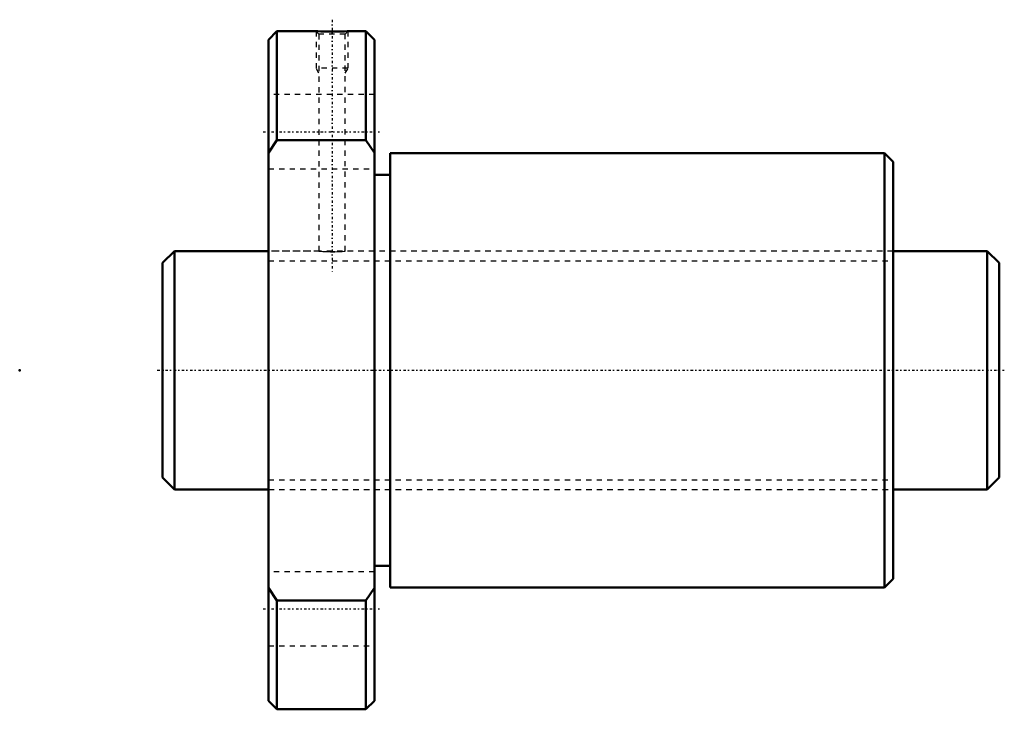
# Model space of a CAD drawing. Header units: millimetres. Extents: x -27 to 159, y -64 to 66.
import ezdxf

# ---------------------------------------------------------------- set-up
doc = ezdxf.new("R2010")
doc.units = ezdxf.units.MM
doc.linetypes.add('Center', pattern=[1.5, 0.45, -0.5, 0.05, -0.5])
doc.linetypes.add('Dashed', pattern=[2, 1, -1])
for name, color, linetype, lineweight in [('2d ConnectionPoints', 7, 'Continuous', 50), ('AM_0', 7, 'Continuous', 50), ('AM_5', 3, 'Continuous', 25), ('AM_7', 7, 'Center', 25), ('AM_9', 6, 'Dashed', 25)]:
    doc.layers.add(name, color=color, linetype=linetype, lineweight=lineweight)

# ---------------------------------------------------------------- blocks, each defined once
blk = doc.blocks.new('1_BTK_4512V_5_3ZZ_Nut_0_in_BTK4512V_5_3ZZ_158LC7T_000_0')
at = {"layer": 'AM_0'}
for p, q in [((21.6, 64), (20, 62.4)), ((29.04, 64), (21.6, 64)), ((21.6, 64), (21.6, 43.44)), ((38.4, 64), (35, 64)), ((40, 62.4), (38.4, 64)), ((38.4, 64), (38.4, 43.44)), ((20, 62.4), (20, -62.4)), ((40, 62.4), (40, -62.4)), ((21.6, 43.44), (20, 41.05)), ((38.4, 43.44), (21.6, 43.44)), ((40, 41.05), (38.4, 43.44)), ((136.36, 41), (43, 41)), ((43, 41), (43, -41)), ((138, 39.36), (136.36, 41)), ((136.36, 41), (136.36, -41)), ((138, 39.36), (138, -39.36)), ((43, 36.9), (40, 36.9)), ((40, -36.9), (43, -36.9)), ((136.36, -41), (138, -39.36)), ((20, -41.05), (21.6, -43.44)), ((38.4, -43.44), (40, -41.05)), ((43, -41), (136.36, -41)), ((21.6, -43.44), (38.4, -43.44)), ((21.6, -43.44), (21.6, -64)), ((38.4, -43.44), (38.4, -64)), ((20, -62.4), (21.6, -64)), ((38.4, -64), (40, -62.4)), ((21.6, -64), (38.4, -64))]:
    blk.add_line(p, q, dxfattribs=at)
blk.add_lwpolyline([(35, 64), (34.84, 63.99), (34.37, 63.97), (33.65, 63.95), (32.73, 63.94), (31.72, 63.93), (30.72, 63.94), (29.88, 63.97), (29.29, 63.99), (29.02, 64), (29, 64)], dxfattribs=at)
at = {"layer": 'AM_5', "linetype": 'Dashed'}
for p, q in [((29, 64), (29, 57)), ((35, 64), (35, 57)), ((35, 57), (29, 57)), ((29.54, 56.06), (29, 57)), ((34.46, 56.06), (35, 57))]:
    blk.add_line(p, q, dxfattribs=at)
at = {"layer": 'AM_7'}
for p, q in [((32, 66.17), (32, 18.32)), ((19, 45.03), (41, 45.03)), ((19, -45.03), (41, -45.03))]:
    blk.add_line(p, q, dxfattribs=at)
at = {"layer": 'AM_9'}
for p, q in [((29, 64), (29.54, 63.46)), ((29.54, 63.46), (29.54, 22.5)), ((34.46, 63.46), (29.54, 63.46)), ((29.9, 63.97), (30.66, 63.95)), ((34.46, 63.46), (35, 64)), ((34.46, 22.5), (34.46, 63.46)), ((40, 52.03), (20, 52.03)), ((20, 38.03), (40, 38.03)), ((20.05, 27), (20, 27)), ((20.05, 27), (20.05, -27)), ((138, 27), (137.95, 27)), ((137.95, 27), (137.95, -27)), ((29.57, 22.5), (20.05, 22.5)), ((32.55, 22.37), (32, 22.37)), ((137.95, 22.5), (34.46, 22.5)), ((20.05, -22.5), (137.95, -22.5)), ((20, -27), (20.05, -27)), ((137.95, -27), (138, -27)), ((40, -38.03), (20, -38.03)), ((20, -52.03), (40, -52.03))]:
    blk.add_line(p, q, dxfattribs=at)
blk.add_lwpolyline([(29.54, 22.5), (29.56, 22.5), (29.78, 22.47), (30.26, 22.43), (30.93, 22.39), (31.73, 22.37), (32.55, 22.37), (33.31, 22.4), (33.92, 22.45), (34.32, 22.49), (34.46, 22.5)], dxfattribs=at)
blk = doc.blocks.new('2_BTK_4512V_5_300_Shaft_0_in_BTK4512V_5_3ZZ_158LC7T_000_0')
at = {"layer": 'AM_0'}
for p, q in [((2.25, 22.5), (0, 20.25)), ((20, 22.5), (2.25, 22.5)), ((2.25, 22.5), (2.25, -22.5)), ((155.75, 22.5), (138, 22.5)), ((158, 20.25), (155.75, 22.5)), ((155.75, 22.5), (155.75, -22.5)), ((0, 20.25), (0, -20.25)), ((158, 20.25), (158, -20.25)), ((0, -20.25), (2.25, -22.5)), ((155.75, -22.5), (158, -20.25)), ((2.25, -22.5), (20, -22.5)), ((138, -22.5), (155.75, -22.5))]:
    blk.add_line(p, q, dxfattribs=at)
at = {"layer": 'AM_5', "linetype": 'Dashed'}
for p, q in [((20, 20.6595), (138, 20.6595)), ((20, -20.6595), (138, -20.6595))]:
    blk.add_line(p, q, dxfattribs=at)
at = {"layer": 'AM_7'}
blk.add_line((-1, 0), (159, 0), dxfattribs=at)
at = {"layer": 'AM_9'}
for p, q in [((138, 22.5), (20, 22.5)), ((20, -22.5), (138, -22.5))]:
    blk.add_line(p, q, dxfattribs=at)

msp = doc.modelspace()

# ---------------------------------------------------------------- linework, layer by layer
at = {"layer": '2d ConnectionPoints'}
for p in [(-27, 0), (0, 0), (158, 0)]:
    msp.add_point(p, dxfattribs=at)

# ---------------------------------------------------------------- block references
for name in ['1_BTK_4512V_5_3ZZ_Nut_0_in_BTK4512V_5_3ZZ_158LC7T_000_0', '2_BTK_4512V_5_300_Shaft_0_in_BTK4512V_5_3ZZ_158LC7T_000_0']:
    msp.add_blockref(name, (0, 0))

doc.saveas('drawing.dxf')
